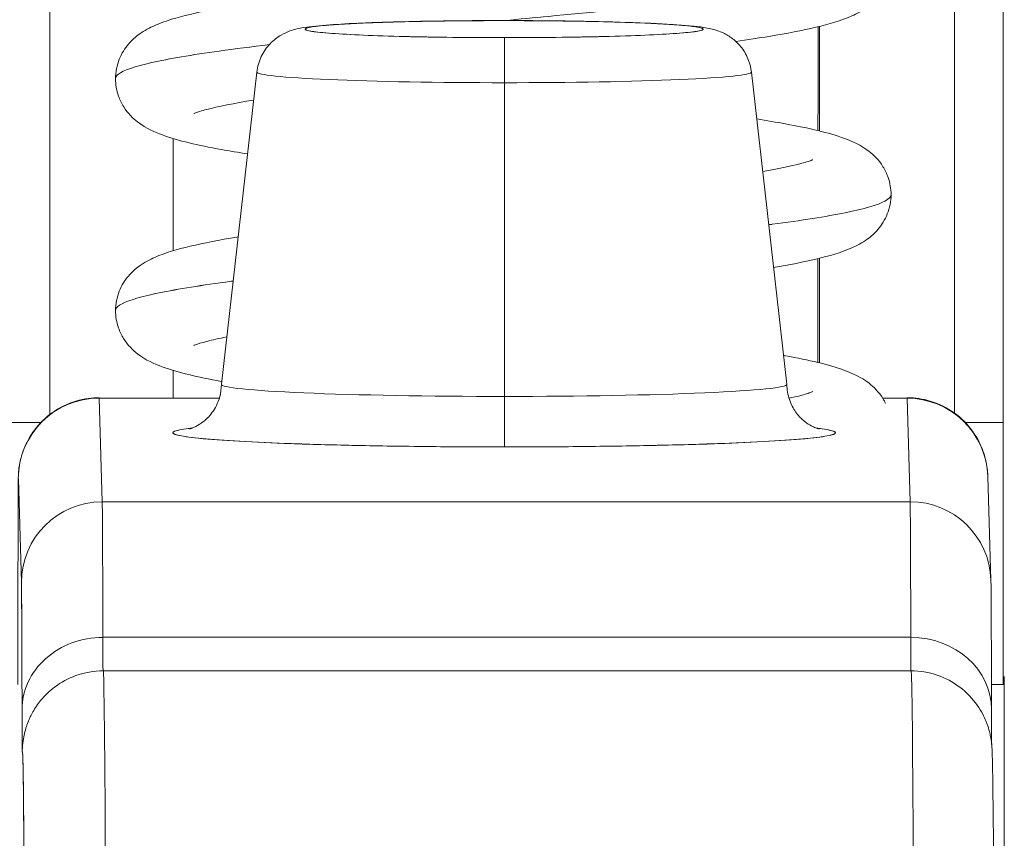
# Model space of a CAD drawing. Header units: inches. Extents: x 14 to 326, y 10 to 205.
# Tile 61 of 107: x 239.189 to 239.429, y 61.746 to 61.945. Entities that reach past the tile are written whole.
import ezdxf

# ---------------------------------------------------------------- set-up
doc = ezdxf.new("R2010")
doc.units = ezdxf.units.IN
doc.header["$LTSCALE"] = 20
doc.header["$MEASUREMENT"] = 0
doc.layers.add('Visible (ANSI)', color=7, linetype='Continuous', lineweight=5)

msp = doc.modelspace()

# ---------------------------------------------------------------- linework, layer by layer
at = {"layer": 'Visible (ANSI)'}
for p, q in [((239.38417, 61.91821), (239.38417, 61.94369)), ((239.38417, 61.94369), (239.38417, 61.91821)), ((239.2471, 61.93256), (239.23844, 61.8565)), ((239.36759, 61.93255), (239.37624, 61.85649)), ((239.30742, 61.92997), (239.30743, 61.85353)), ((239.30743, 61.85353), (239.30742, 61.92997)), ((239.22669, 61.88903), (239.22669, 61.91636)), ((239.22669, 61.88903), (239.22669, 61.91636)), ((239.22669, 61.91636), (239.22669, 61.88903)), ((239.38417, 61.86171), (239.38417, 61.8872)), ((239.38417, 61.8872), (239.38417, 61.86171)), ((239.22669, 61.8531), (239.22669, 61.85987)), ((239.22669, 61.8531), (239.22669, 61.85987)), ((239.22669, 61.85987), (239.22669, 61.8531)), ((239.20867, 61.8531), (239.23794, 61.8531)), ((239.20942, 61.82788), (239.20867, 61.8531)), ((239.20867, 61.8531), (239.20942, 61.82788)), ((239.39958, 61.8531), (239.40552, 61.8531)), ((239.40627, 61.82788), (239.40552, 61.8531)), ((239.40552, 61.8531), (239.40627, 61.82788)), ((239.18587, 61.84721), (239.1945, 61.84721)), ((239.1945, 61.84721), (239.18587, 61.84721)), ((239.41967, 61.84721), (239.42892, 61.84721)), ((239.42892, 61.84721), (239.41967, 61.84721)), ((239.42892, 61.78333), (239.42892, 61.84721)), ((239.42892, 61.84721), (239.42892, 61.78333)), ((239.18898, 61.83343), (239.18973, 61.80821)), ((239.18973, 61.80821), (239.18898, 61.83343)), ((239.42519, 61.83402), (239.42594, 61.8088)), ((239.20942, 61.82788), (239.40627, 61.82788)), ((239.40627, 61.82788), (239.20942, 61.82788)), ((239.38417, 61.82788), (239.38417, 61.82788)), ((239.38417, 61.82788), (239.38417, 61.82788)), ((239.40643, 61.79484), (239.20958, 61.79484)), ((239.20958, 61.79484), (239.40643, 61.79484)), ((239.20966, 61.78667), (239.40651, 61.78667)), ((239.42609, 61.78333), (239.42915, 61.78333))]:
    msp.add_line(p, q, dxfattribs=at)
for centre, major_axis, ratio, start_param, end_param in [((239.19788, 61.84721), (0, 0.98425), 0.001274, 1.266466, 1.56886), ((239.41835, 61.84721), (0, -0.98425), 0.001274, 4.408059, 4.710116), ((239.43016, 61.84721), (0, 0.97244), 0.001274, 1.262649, 1.570796), ((239.30735, 61.94301), (-0.04851, 0), 0.042782, 4.713664, 7.855256), ((239.30728, 61.93329), (0, 0.01181), 0.001274, 6.240378, 6.283186), ((239.30728, 61.93329), (0, 0.01181), 0.001274, 6.240378, 6.283185), ((239.30735, 61.94301), (0.04851, 0), 0.042782, 4.713664, 7.855256), ((239.30741, 61.92914), (0, 0.01181), 0.001274, 4.782745, 6.240403), ((239.30741, 61.92914), (0, 0.01181), 0.001274, 4.782745, 6.240403), ((239.30735, 61.93254), (-0.06025, 0), 0.042782, 6.278319, 7.855256), ((239.30735, 61.93254), (-0.06025, 0), 0.042782, 6.278319, 7.855256), ((239.30735, 61.93254), (0.06025, 0), 0.042782, 4.713664, 6.288051), ((239.30735, 61.93254), (0.06025, 0), 0.042782, 4.713664, 6.288051), ((239.30734, 61.85648), (-0.0689, 0), 0.042782, 6.278319, 7.855256), ((239.30734, 61.85648), (-0.0689, 0), 0.042782, 6.278319, 7.855256), ((239.30734, 61.85648), (0.0689, 0), 0.042782, 4.713664, 6.288051), ((239.30734, 61.85648), (0.0689, 0), 0.042782, 4.713664, 6.288051), ((239.20866, 61.83343), (-0.01968, -0.00059), 0.999084, 4.68263, 6.253426), ((239.20866, 61.83343), (-0.01968, -0.00059), 0.999084, 4.68263, 6.253426), ((239.20866, 61.72428), (0, 0.12894), 0.001274, 6.24039, 6.283185), ((239.30744, 61.85302), (0, -0.01181), 0.001274, 4.669594, 6.240384), ((239.30744, 61.85302), (0, -0.01181), 0.001274, 4.669594, 6.240384), ((239.40551, 61.72428), (0, 0.12894), 0.001274, 6.24039, 6.32598), ((239.40551, 61.83343), (0.01968, 0.00059), 0.999084, 0, 1.541037), ((239.40551, 61.83343), (0.01968, 0.00059), 0.999084, 0, 1.541037), ((239.30734, 61.84468), (-0.08071, 0), 0.042782, 5.937993, 7.855256), ((239.30734, 61.84468), (0.08071, 0), 0.042782, 4.713664, 6.628377), ((239.20941, 61.80821), (-0.01968, -0.00059), 0.999084, 4.68263, 6.253426), ((239.20941, 61.80821), (-0.01968, -0.00059), 0.999084, 4.68263, 6.253426), ((239.2094, 61.51325), (0, 0.31492), 0.001274, 5.818959, 6.240414), ((239.2094, 61.51321), (0, 0.31496), 0.001274, 5.818984, 6.24039), ((239.40551, 61.72428), (0, -0.12893), 0.001263, 3.779235, 3.779243), ((239.40626, 61.80821), (0.01968, 0.00059), 0.999084, 0, 1.541037), ((239.40625, 61.51321), (0, 0.31496), 0.001274, 5.818984, 6.24039), ((239.40626, 61.80821), (0.01968, 0.00059), 0.999084, 0, 1.541037), ((239.40625, 61.51325), (0, 0.31492), 0.001274, 5.818961, 6.240414), ((239.18971, 61.51321), (0, 0.29528), 0.001274, 5.818984, 6.24039), ((239.20957, 61.77724), (-0.01968, -0.00005), 0.894179, 4.709544, 6.280341), ((239.20957, 61.77724), (-0.01968, -0.00005), 0.894179, 4.709544, 6.280341), ((239.20962, 61.86525), (0, -0.07874), 0.001274, 5.818984, 6.218734), ((239.20962, 61.86525), (0, -0.07874), 0.001274, 5.818984, 6.2188), ((239.40642, 61.77724), (0.01968, 0.00005), 0.894179, 6.280341, 7.851137), ((239.40647, 61.86525), (0, -0.07874), 0.001274, 5.818984, 6.218747), ((239.40642, 61.77724), (0.01968, 0.00005), 0.894179, 6.280341, 7.851137), ((239.40647, 61.86525), (0, -0.07874), 0.001274, 5.818984, 6.218813), ((239.42913, 61.72428), (0, 0.06102), 0.001274, 4.712389, 6.537883), ((239.20966, 59.87329), (0, 1.91339), 0.001274, 5.803859, 6.283185), ((239.20966, 59.87329), (0, 1.91339), 0.001274, 5.803859, 6.283185), ((239.40651, 59.87329), (0, 1.91339), 0.001274, 5.803859, 6.283185), ((239.40651, 59.87329), (0, 1.91339), 0.001274, 5.803859, 6.283185), ((239.18994, 61.86525), (0, -0.09843), 0.001274, 5.818984, 6.295998), ((239.18997, 59.87329), (0, 1.8937), 0.001274, 5.803859, 6.295998), ((239.18971, 61.51321), (0, -0.22638), 0.001274, 2.793103, 5.934696), ((239.20962, 61.76683), (-0.01969, 0), 0.999919, 6.184114, 6.283185), ((239.20962, 61.76683), (-0.01959, 0.00195), 0.999917, 0, 0.099072)]:
    msp.add_ellipse(centre, major_axis=major_axis, ratio=ratio, start_param=start_param, end_param=end_param, dxfattribs=at)
for points, knots in [([(239.42892, 61.84721), (239.42892, 61.89761), (239.42893, 61.9474), (239.42894, 61.99718), (239.42895, 62.04608), (239.42896, 62.09495), (239.42898, 62.14214)], [0, 0, 0, 0, 0.3333333, 0.3333333, 0.3333333, 0.6608154, 0.6608154, 0.6608154, 0.6608154]), ([(239.21265, 61.93094), (239.21265, 61.93255), (239.21299, 61.9342), (239.21414, 61.9371), (239.21495, 61.93837), (239.21666, 61.94038), (239.21756, 61.94115), (239.21974, 61.94272), (239.22098, 61.94335), (239.22485, 61.94507), (239.22756, 61.94584), (239.2341, 61.9474), (239.23789, 61.94813), (239.24934, 61.95006), (239.25809, 61.95125), (239.27592, 61.95343), (239.28501, 61.95446), (239.30308, 61.95644), (239.31228, 61.95743), (239.32977, 61.95936), (239.33828, 61.96034), (239.35352, 61.96223), (239.36048, 61.96319), (239.37179, 61.96501), (239.37642, 61.96592), (239.38064, 61.96702), (239.38163, 61.96734), (239.38239, 61.96763), (239.38253, 61.96769), (239.38253, 61.96769)], [0, 0, 0, 0, 0.015255, 0.015255, 0.0302276, 0.0302276, 0.045585, 0.045585, 0.0682753, 0.0682753, 0.1179523, 0.1179523, 0.1678673, 0.1678673, 0.2503943, 0.2503943, 0.3215563, 0.3215563, 0.3902984, 0.3902984, 0.4579209, 0.4579209, 0.5243891, 0.5243891, 0.5886821, 0.5886821, 0.6166169, 0.6166169, 0.6297933, 0.6297933, 0.6297933, 0.6297933]), ([(239.30747, 61.9451), (239.31105, 61.94544), (239.31463, 61.94578), (239.31819, 61.94612), (239.32798, 61.94706), (239.33759, 61.948), (239.34654, 61.94894), (239.3555, 61.94987), (239.36381, 61.95081), (239.37107, 61.95175), (239.37833, 61.95269), (239.38454, 61.95363), (239.38939, 61.95456), (239.39424, 61.9555), (239.39774, 61.95644), (239.39971, 61.95738), (239.40098, 61.95798), (239.40162, 61.95859), (239.40162, 61.95919)], [0.72869769, 0.72869769, 0.72869769, 0.72869769, 0.734375, 0.734375, 0.734375, 0.75, 0.75, 0.75, 0.765625, 0.765625, 0.765625, 0.78125, 0.78125, 0.78125, 0.796875, 0.796875, 0.796875, 0.8069455, 0.8069455, 0.8069455, 0.8069455]), ([(239.40162, 61.95919), (239.40162, 61.95859), (239.39999, 61.95704), (239.39074, 61.95456), (239.37212, 61.95175), (239.34719, 61.94894), (239.32449, 61.94672), (239.31105, 61.94544), (239.30747, 61.9451)], [0.1930545, 0.1930545, 0.1930545, 0.1930545, 0.203125, 0.21875, 0.234375, 0.25, 0.265625, 0.27130231, 0.27130231, 0.27130231, 0.27130231]), ([(239.40162, 61.95919), (239.40162, 61.95759), (239.40128, 61.95593), (239.40012, 61.95304), (239.39931, 61.95177), (239.39761, 61.94976), (239.39672, 61.94899), (239.39453, 61.94742), (239.39328, 61.94677), (239.38935, 61.94504), (239.3866, 61.94426), (239.38002, 61.9427), (239.37622, 61.94197), (239.36941, 61.94083), (239.36669, 61.94041), (239.36381, 61.93999)], [0, 0, 0, 0, 0.0152624, 0.0152624, 0.0302398, 0.0302398, 0.0456068, 0.0456068, 0.0684908, 0.0684908, 0.1188286, 0.1188286, 0.1684426, 0.1684426, 0.1974952, 0.1974952, 0.1974952, 0.1974952]), ([(239.2471, 61.93256), (239.24725, 61.93386), (239.24762, 61.93514), (239.24872, 61.93746), (239.24945, 61.93853), (239.25113, 61.9403), (239.25209, 61.94103), (239.25378, 61.94201), (239.25452, 61.94234), (239.25571, 61.94277), (239.25619, 61.9429), (239.25733, 61.94319), (239.25793, 61.9433), (239.26036, 61.9437), (239.26233, 61.94388), (239.26712, 61.94422), (239.26979, 61.94437), (239.27693, 61.94467), (239.2818, 61.94481), (239.29189, 61.94501), (239.29719, 61.94507), (239.30409, 61.9451), (239.30569, 61.9451), (239.30728, 61.9451)], [0, 0, 0, 0, 0.0101015, 0.0101015, 0.0199862, 0.0199862, 0.0296294, 0.0296294, 0.0377089, 0.0377089, 0.0449846, 0.0449846, 0.0568687, 0.0568687, 0.0925394, 0.0925394, 0.1243071, 0.1243071, 0.1678667, 0.1678667, 0.2085978, 0.2085978, 0.2207441, 0.2207441, 0.2207441, 0.2207441]), ([(239.30741, 61.94094), (239.30309, 61.94094), (239.29893, 61.94096), (239.29486, 61.94101), (239.2908, 61.94105), (239.28684, 61.94112), (239.28316, 61.94121), (239.27949, 61.94131), (239.2761, 61.94142), (239.2731, 61.94154), (239.27011, 61.94167), (239.2675, 61.94182), (239.26538, 61.94197), (239.26325, 61.94213), (239.26161, 61.9423), (239.26051, 61.94247), (239.25941, 61.94265), (239.25884, 61.94283), (239.25884, 61.94301), (239.25883, 61.94319), (239.25939, 61.94337), (239.26048, 61.94355), (239.26157, 61.94373), (239.2632, 61.94389), (239.26531, 61.94405), (239.26743, 61.94421), (239.27003, 61.94435), (239.27302, 61.94448), (239.27601, 61.94461), (239.27939, 61.94472), (239.28306, 61.94481), (239.28673, 61.9449), (239.29069, 61.94497), (239.29475, 61.94502), (239.29881, 61.94506), (239.30296, 61.94509), (239.30728, 61.94509)], [0, 0, 0, 0, 0.083333, 0.083333, 0.083333, 0.166667, 0.166667, 0.166667, 0.25, 0.25, 0.25, 0.333333, 0.333333, 0.333333, 0.416667, 0.416667, 0.416667, 0.5, 0.5, 0.5, 0.583333, 0.583333, 0.583333, 0.666667, 0.666667, 0.666667, 0.75, 0.75, 0.75, 0.833333, 0.833333, 0.833333, 0.916667, 0.916667, 0.916667, 1, 1, 1, 1]), ([(239.30728, 61.9451), (239.31264, 61.9451), (239.31806, 61.94506), (239.32812, 61.94491), (239.3329, 61.9448), (239.34137, 61.94453), (239.34516, 61.94436), (239.35146, 61.94396), (239.35389, 61.94376), (239.35657, 61.94333), (239.3571, 61.94324), (239.35814, 61.943), (239.35863, 61.94287), (239.35974, 61.9425), (239.36036, 61.94226), (239.36176, 61.94155), (239.36254, 61.94105), (239.36397, 61.93988), (239.36464, 61.9392), (239.36592, 61.93753), (239.3665, 61.93648), (239.36725, 61.93447), (239.36748, 61.93352), (239.36759, 61.93255)], [0, 0, 0, 0, 0.0407937, 0.0407937, 0.0808919, 0.0808919, 0.1213704, 0.1213704, 0.1632966, 0.1632966, 0.173817, 0.173817, 0.181727, 0.181727, 0.1890762, 0.1890762, 0.1968842, 0.1968842, 0.2043727, 0.2043727, 0.2135231, 0.2135231, 0.2210279, 0.2210279, 0.2210279, 0.2210279]), ([(239.30728, 61.94509), (239.31161, 61.94509), (239.31577, 61.94506), (239.31983, 61.94502), (239.32389, 61.94497), (239.32786, 61.9449), (239.33153, 61.94481), (239.33521, 61.94472), (239.33859, 61.94461), (239.34159, 61.94448), (239.34459, 61.94435), (239.34719, 61.94421), (239.34932, 61.94405), (239.35144, 61.94389), (239.35308, 61.94373), (239.35418, 61.94355), (239.35529, 61.94337), (239.35585, 61.94319), (239.35586, 61.94301), (239.35586, 61.94283), (239.35531, 61.94265), (239.35422, 61.94247), (239.35312, 61.9423), (239.35149, 61.94213), (239.34938, 61.94197), (239.34726, 61.94182), (239.34466, 61.94167), (239.34168, 61.94154), (239.33869, 61.94142), (239.33531, 61.94131), (239.33164, 61.94121), (239.32797, 61.94112), (239.32401, 61.94105), (239.31995, 61.94101), (239.31589, 61.94096), (239.31173, 61.94094), (239.30741, 61.94094)], [0, 0, 0, 0, 0.083333, 0.083333, 0.083333, 0.166667, 0.166667, 0.166667, 0.25, 0.25, 0.25, 0.333333, 0.333333, 0.333333, 0.416667, 0.416667, 0.416667, 0.5, 0.5, 0.5, 0.583333, 0.583333, 0.583333, 0.666667, 0.666667, 0.666667, 0.75, 0.75, 0.75, 0.833333, 0.833333, 0.833333, 0.916667, 0.916667, 0.916667, 1, 1, 1, 1]), ([(239.21265, 61.93094), (239.21265, 61.93131), (239.21288, 61.93168), (239.21336, 61.93205), (239.21457, 61.93299), (239.21732, 61.93393), (239.22149, 61.93486), (239.22565, 61.9358), (239.23122, 61.93674), (239.23794, 61.93768), (239.24167, 61.9382), (239.24576, 61.93872), (239.25014, 61.93924)], [0.65011291, 0.65011291, 0.65011291, 0.65011291, 0.65625, 0.65625, 0.65625, 0.671875, 0.671875, 0.671875, 0.6875, 0.6875, 0.6875, 0.6961951, 0.6961951, 0.6961951, 0.6961951]), ([(239.25014, 61.93924), (239.24576, 61.93872), (239.23433, 61.93726), (239.22008, 61.93486), (239.21349, 61.93262), (239.21265, 61.93131), (239.21265, 61.93094)], [0.3038049, 0.3038049, 0.3038049, 0.3038049, 0.3125, 0.328125, 0.34375, 0.34988709, 0.34988709, 0.34988709, 0.34988709]), ([(239.24483, 61.9126), (239.24258, 61.91296), (239.24047, 61.91332), (239.23264, 61.91475), (239.22805, 61.91578), (239.22209, 61.91796), (239.22015, 61.91878), (239.21689, 61.92128), (239.21567, 61.92246), (239.21415, 61.92489), (239.21372, 61.92578), (239.21291, 61.92805), (239.21265, 61.92952), (239.21265, 61.93094)], [0.5085146, 0.5085146, 0.5085146, 0.5085146, 0.5331639, 0.5331639, 0.6060895, 0.6060895, 0.642739, 0.642739, 0.662909, 0.662909, 0.6725013, 0.6725013, 0.6860943, 0.6860943, 0.6860943, 0.6860943]), ([(239.24632, 61.92574), (239.24152, 61.92494), (239.23753, 61.92413), (239.23362, 61.92311), (239.23264, 61.92279), (239.23188, 61.92251), (239.23174, 61.92244), (239.23174, 61.92244)], [0.53117251, 0.53117251, 0.53117251, 0.53117251, 0.58879821, 0.58879821, 0.61670166, 0.61670166, 0.62995582, 0.62995582, 0.62995582, 0.62995582]), ([(239.36889, 61.92113), (239.37138, 61.92073), (239.37373, 61.92033), (239.38173, 61.91886), (239.38631, 61.91784), (239.39224, 61.91564), (239.39417, 61.91483), (239.39742, 61.91232), (239.39863, 61.91114), (239.40013, 61.90871), (239.40056, 61.90783), (239.40136, 61.90557), (239.40162, 61.90411), (239.40162, 61.9027)], [0.5065369, 0.5065369, 0.5065369, 0.5065369, 0.5336736, 0.5336736, 0.6066428, 0.6066428, 0.6430133, 0.6430133, 0.6630564, 0.6630564, 0.6725735, 0.6725735, 0.6860764, 0.6860764, 0.6860764, 0.6860764]), ([(239.37035, 61.90831), (239.37408, 61.90897), (239.37719, 61.90962), (239.38065, 61.91053), (239.38163, 61.91084), (239.38239, 61.91113), (239.38253, 61.91119), (239.38253, 61.91119)], [0.54105248, 0.54105248, 0.54105248, 0.54105248, 0.58877522, 0.58877522, 0.6166914, 0.6166914, 0.62985882, 0.62985882, 0.62985882, 0.62985882]), ([(239.37182, 61.89535), (239.37211, 61.89539), (239.37239, 61.89543), (239.37267, 61.89546), (239.37977, 61.8964), (239.3858, 61.89734), (239.39045, 61.89828), (239.3951, 61.89922), (239.39838, 61.90015), (239.40012, 61.90109), (239.40112, 61.90163), (239.40162, 61.90216), (239.40162, 61.9027)], [0.45250323, 0.45250323, 0.45250323, 0.45250323, 0.453125, 0.453125, 0.453125, 0.46875, 0.46875, 0.46875, 0.484375, 0.484375, 0.484375, 0.49328002, 0.49328002, 0.49328002, 0.49328002]), ([(239.40162, 61.9027), (239.40162, 61.90216), (239.40024, 61.90069), (239.39182, 61.89828), (239.37953, 61.89636), (239.37211, 61.89539), (239.37182, 61.89535)], [0.50671998, 0.50671998, 0.50671998, 0.50671998, 0.515625, 0.53125, 0.546875, 0.54749677, 0.54749677, 0.54749677, 0.54749677]), ([(239.40162, 61.9027), (239.40162, 61.90109), (239.40128, 61.89944), (239.40012, 61.89654), (239.39931, 61.89527), (239.39761, 61.89326), (239.39671, 61.89249), (239.39453, 61.89091), (239.39327, 61.89027), (239.38936, 61.88855), (239.38662, 61.88777), (239.38032, 61.88628), (239.37688, 61.8856), (239.373, 61.88494)], [0, 0, 0, 0, 0.0152676, 0.0152676, 0.0302501, 0.0302501, 0.0456229, 0.0456229, 0.0685158, 0.0685158, 0.1186234, 0.1186234, 0.1642366, 0.1642366, 0.1642366, 0.1642366]), ([(239.21265, 61.87445), (239.21265, 61.87605), (239.21299, 61.8777), (239.21414, 61.8806), (239.21496, 61.88187), (239.21666, 61.88389), (239.21756, 61.88466), (239.21975, 61.88623), (239.221, 61.88687), (239.22489, 61.88858), (239.2276, 61.88935), (239.23414, 61.89091), (239.23793, 61.89164), (239.24234, 61.89238), (239.24244, 61.8924), (239.24253, 61.89242)], [0, 0, 0, 0, 0.0152645, 0.0152645, 0.0302451, 0.0302451, 0.0456138, 0.0456138, 0.0684848, 0.0684848, 0.1181891, 0.1181891, 0.1680214, 0.1680214, 0.1691396, 0.1691396, 0.1691396, 0.1691396]), ([(239.21265, 61.87445), (239.21265, 61.87489), (239.21298, 61.87532), (239.21366, 61.87576), (239.21509, 61.8767), (239.21807, 61.87764), (239.22244, 61.87858), (239.22681, 61.87951), (239.23257, 61.88045), (239.23945, 61.88139), (239.24006, 61.88147), (239.24068, 61.88156), (239.24131, 61.88164)], [0.33644699, 0.33644699, 0.33644699, 0.33644699, 0.34375, 0.34375, 0.34375, 0.359375, 0.359375, 0.359375, 0.375, 0.375, 0.375, 0.37638373, 0.37638373, 0.37638373, 0.37638373]), ([(239.24131, 61.88164), (239.24068, 61.88156), (239.23308, 61.88054), (239.22104, 61.87858), (239.2137, 61.87626), (239.21265, 61.87489), (239.21265, 61.87445)], [0.62361627, 0.62361627, 0.62361627, 0.62361627, 0.625, 0.640625, 0.65625, 0.66355301, 0.66355301, 0.66355301, 0.66355301]), ([(239.23852, 61.85718), (239.23849, 61.85718), (239.23845, 61.85719), (239.23258, 61.85827), (239.22799, 61.8593), (239.22205, 61.86149), (239.22011, 61.8623), (239.21686, 61.86481), (239.21565, 61.86599), (239.21414, 61.86842), (239.21371, 61.8693), (239.21291, 61.87157), (239.21265, 61.87303), (239.21265, 61.87445)], [0.5330353, 0.5330353, 0.5330353, 0.5330353, 0.5334786, 0.5334786, 0.6064309, 0.6064309, 0.642911, 0.642911, 0.6630029, 0.6630029, 0.6725521, 0.6725521, 0.6860839, 0.6860839, 0.6860839, 0.6860839]), ([(239.23976, 61.86804), (239.23785, 61.86766), (239.2362, 61.86729), (239.23361, 61.86661), (239.23264, 61.8663), (239.23188, 61.86601), (239.23174, 61.86595), (239.23174, 61.86595)], [0.56016638, 0.56016638, 0.56016638, 0.56016638, 0.58882611, 0.58882611, 0.61672468, 0.61672468, 0.62992701, 0.62992701, 0.62992701, 0.62992701]), ([(239.37544, 61.86352), (239.37558, 61.8635), (239.37573, 61.86347), (239.38171, 61.86237), (239.3863, 61.86135), (239.39223, 61.85915), (239.39416, 61.85834), (239.39741, 61.85583), (239.39863, 61.85465), (239.39987, 61.85263), (239.40009, 61.85224), (239.40029, 61.85183)], [0.5317702, 0.5317702, 0.5317702, 0.5317702, 0.5335766, 0.5335766, 0.6065375, 0.6065375, 0.6429643, 0.6429643, 0.6630317, 0.6630317, 0.6675321, 0.6675321, 0.6675321, 0.6675321]), ([(239.23064, 61.8456), (239.23064, 61.8456), (239.23071, 61.84562), (239.23102, 61.84571), (239.23122, 61.84578), (239.23172, 61.84598), (239.23196, 61.84609), (239.23269, 61.84646), (239.23328, 61.84677), (239.23468, 61.84788), (239.23544, 61.84856), (239.23691, 61.85059), (239.23761, 61.85186), (239.2383, 61.85439), (239.23844, 61.85543), (239.23844, 61.85648)], [2.9611758, 2.9611758, 2.9611758, 2.9611758, 3.0042671, 3.0042671, 3.0370893, 3.0370893, 3.0572686, 3.0572686, 3.0875284, 3.0875284, 3.110586, 3.110586, 3.1300703, 3.1300703, 3.1415903, 3.1415903, 3.1415903, 3.1415903]), ([(239.37624, 61.85647), (239.37624, 61.85518), (239.37647, 61.85389), (239.37724, 61.85157), (239.3778, 61.85058), (239.379, 61.84885), (239.37965, 61.84821), (239.38085, 61.84717), (239.38137, 61.84683), (239.38229, 61.84628), (239.38266, 61.84611), (239.38335, 61.84581), (239.38359, 61.84573), (239.38397, 61.84561), (239.38404, 61.84559), (239.38404, 61.84559)], [6.283183, 6.283183, 6.283183, 6.283183, 6.2974594, 6.2974594, 6.3131242, 6.3131242, 6.3323658, 6.3323658, 6.3548314, 6.3548314, 6.3810391, 6.3810391, 6.4175771, 6.4175771, 6.4635974, 6.4635974, 6.4635974, 6.4635974]), ([(239.37675, 61.85307), (239.37773, 61.85329), (239.37861, 61.8535), (239.38065, 61.85403), (239.38163, 61.85435), (239.38239, 61.85463), (239.38253, 61.8547), (239.38253, 61.8547)], [0.57204846, 0.57204846, 0.57204846, 0.57204846, 0.58882692, 0.58882692, 0.61672876, 0.61672876, 0.62991147, 0.62991147, 0.62991147, 0.62991147]), ([(239.18886, 61.78333), (239.18886, 61.79045), (239.18887, 61.79706), (239.18889, 61.81097), (239.1889, 61.81778), (239.18893, 61.82786), (239.18894, 61.8312), (239.18896, 61.83323), (239.18896, 61.83349), (239.18898, 61.83402), (239.18898, 61.83415), (239.189, 61.83468), (239.18901, 61.83482), (239.18904, 61.83517), (239.18906, 61.83541), (239.18914, 61.83617), (239.18923, 61.83676), (239.18946, 61.8379), (239.18959, 61.83847), (239.19014, 61.84036), (239.19068, 61.84166), (239.19228, 61.84464), (239.19351, 61.84626), (239.19644, 61.84911), (239.19819, 61.85033), (239.20195, 61.85216), (239.20401, 61.85277), (239.20693, 61.85316), (239.2078, 61.85322), (239.20866, 61.85322)], [0.3798679, 0.3798679, 0.3798679, 0.3798679, 0.4439649, 0.4439649, 0.5324672, 0.5324672, 0.6211026, 0.6211026, 0.6422287, 0.6422287, 0.6501792, 0.6501792, 0.6522795, 0.6522795, 0.6545394, 0.6545394, 0.659093, 0.659093, 0.6635504, 0.6635504, 0.6741451, 0.6741451, 0.6893195, 0.6893195, 0.7052428, 0.7052428, 0.7211743, 0.7211743, 0.727735, 0.727735, 0.727735, 0.727735]), ([(239.40551, 61.85322), (239.4058, 61.85322), (239.4061, 61.85321), (239.40727, 61.85316), (239.40816, 61.85306), (239.41112, 61.85252), (239.41317, 61.85179), (239.41685, 61.84975), (239.41854, 61.84843), (239.42138, 61.84537), (239.42256, 61.84358), (239.42386, 61.84074), (239.42421, 61.83977), (239.42461, 61.83832), (239.42472, 61.83785), (239.42488, 61.83706), (239.42494, 61.83673), (239.42504, 61.83605), (239.42508, 61.8357), (239.42512, 61.83526), (239.42513, 61.83514), (239.42515, 61.83485), (239.42516, 61.83472), (239.42517, 61.83447), (239.42518, 61.83437), (239.42519, 61.83418), (239.42519, 61.83409), (239.42519, 61.83402)], [0, 0, 0, 0, 0.00224223, 0.00224223, 0.00898256, 0.00898256, 0.02514758, 0.02514758, 0.04107187, 0.04107187, 0.0570029, 0.0570029, 0.06485469, 0.06485469, 0.06852226, 0.06852226, 0.0711256, 0.0711256, 0.0739908, 0.0739908, 0.07533776, 0.07533776, 0.07733102, 0.07733102, 0.07973003, 0.07973003, 0.08311644, 0.08311644, 0.08311644, 0.08311644]), ([(239.23139, 61.84585), (239.23028, 61.84572), (239.22936, 61.84558), (239.22864, 61.84545), (239.2273, 61.84519), (239.22662, 61.84494), (239.22663, 61.84468), (239.22664, 61.84442), (239.22733, 61.84416), (239.22869, 61.84391), (239.23004, 61.84365), (239.23207, 61.84341), (239.2347, 61.84318), (239.23734, 61.84294), (239.24059, 61.84272), (239.24437, 61.84252), (239.24815, 61.84232), (239.25247, 61.84214), (239.2572, 61.84197), (239.26194, 61.84181), (239.26709, 61.84168), (239.27257, 61.84156), (239.27804, 61.84145), (239.28384, 61.84137), (239.28968, 61.84131), (239.29552, 61.84125), (239.30141, 61.84122), (239.30744, 61.84122)], [0.3898506, 0.3898506, 0.3898506, 0.3898506, 0.4285714, 0.4285714, 0.4285714, 0.5, 0.5, 0.5, 0.5714286, 0.5714286, 0.5714286, 0.6428571, 0.6428571, 0.6428571, 0.7142857, 0.7142857, 0.7142857, 0.7857143, 0.7857143, 0.7857143, 0.8571429, 0.8571429, 0.8571429, 0.9285714, 0.9285714, 0.9285714, 1, 1, 1, 1]), ([(239.30744, 61.84122), (239.31348, 61.84122), (239.31938, 61.84125), (239.32522, 61.84131), (239.33106, 61.84137), (239.33686, 61.84145), (239.34232, 61.84156), (239.34779, 61.84168), (239.35294, 61.84181), (239.35766, 61.84197), (239.36238, 61.84214), (239.36669, 61.84232), (239.37046, 61.84252), (239.37423, 61.84272), (239.37746, 61.84294), (239.38008, 61.84318), (239.3827, 61.84341), (239.38471, 61.84366), (239.38604, 61.84391), (239.38738, 61.84416), (239.38806, 61.84442), (239.38805, 61.84468), (239.38804, 61.84494), (239.38735, 61.8452), (239.38599, 61.84545), (239.38528, 61.84558), (239.38437, 61.84571), (239.38329, 61.84584)], [0, 0, 0, 0, 0.0714286, 0.0714286, 0.0714286, 0.1428571, 0.1428571, 0.1428571, 0.2142857, 0.2142857, 0.2142857, 0.2857143, 0.2857143, 0.2857143, 0.3571429, 0.3571429, 0.3571429, 0.4285714, 0.4285714, 0.4285714, 0.5, 0.5, 0.5, 0.5714286, 0.5714286, 0.5714286, 0.6092456, 0.6092456, 0.6092456, 0.6092456]), ([(239.42594, 61.8088), (239.42602, 61.80621), (239.42602, 61.8014), (239.42607, 61.78757), (239.42609, 61.78277), (239.4261, 61.77729)], [0, 0, 0, 0, 0.2222895, 0.2222895, 0.3154487, 0.3154487, 0.3154487, 0.3154487]), ([(239.18988, 61.77724), (239.18987, 61.78343), (239.18985, 61.78871), (239.18983, 61.79311), (239.18982, 61.7975), (239.1898, 61.80102), (239.18978, 61.80355), (239.18976, 61.80608), (239.18975, 61.80762), (239.18973, 61.80821)], [0, 0, 0, 0, 0.333333, 0.333333, 0.333333, 0.666667, 0.666667, 0.666667, 1, 1, 1, 1]), ([(239.19004, 61.76878), (239.19008, 61.76918), (239.19008, 61.7696), (239.19047, 61.77146), (239.19061, 61.77204), (239.19097, 61.77322), (239.19114, 61.7737), (239.19165, 61.77499), (239.19205, 61.77585), (239.19306, 61.77763), (239.19369, 61.77857), (239.19539, 61.78064), (239.19655, 61.78176), (239.19937, 61.78389), (239.20114, 61.78484), (239.20511, 61.78627), (239.2074, 61.78667), (239.20966, 61.78667)], [0, 0, 0, 0, 0.0331109, 0.0331109, 0.0434822, 0.0434822, 0.0492461, 0.0492461, 0.057669, 0.057669, 0.0667176, 0.0667176, 0.0790387, 0.0790387, 0.0941717, 0.0941717, 0.111497, 0.111497, 0.111497, 0.111497]), ([(239.40651, 61.78667), (239.40865, 61.78667), (239.41082, 61.78631), (239.41483, 61.78495), (239.41673, 61.78394), (239.42004, 61.78143), (239.42149, 61.7799), (239.42313, 61.77757), (239.42358, 61.77683), (239.42425, 61.77554), (239.42451, 61.77498), (239.42507, 61.77362), (239.4253, 61.77287), (239.42562, 61.77173), (239.42572, 61.7713), (239.42591, 61.77041), (239.42596, 61.77005), (239.42609, 61.76915), (239.42612, 61.76883), (239.42622, 61.76773), (239.42623, 61.76737), (239.42631, 61.76551), (239.42634, 61.76377), (239.4265, 61.75345), (239.42662, 61.73886), (239.42693, 61.68158), (239.42712, 61.62615), (239.4273, 61.55363)], [0, 0, 0, 0, 0.016461, 0.016461, 0.032601, 0.032601, 0.048633, 0.048633, 0.055771, 0.055771, 0.06139, 0.06139, 0.070441, 0.070441, 0.078939, 0.078939, 0.091643, 0.091643, 0.118195, 0.118195, 0.19773, 0.19773, 0.43628, 0.43628, 1.153763, 1.153763, 2.351964, 2.351964, 2.351964, 2.351964]), ([(239.42921, 61.72428), (239.42921, 61.73142), (239.42921, 61.73815), (239.4292, 61.74474), (239.4292, 61.75132), (239.4292, 61.75775), (239.42919, 61.76329), (239.42918, 61.76883), (239.42918, 61.77348), (239.42917, 61.77706), (239.42916, 61.78063), (239.42915, 61.78313), (239.42914, 61.78437), (239.42914, 61.78562), (239.42913, 61.78561), (239.42912, 61.78436), (239.42911, 61.78408), (239.42911, 61.78374), (239.42911, 61.78333)], [0, 0, 0, 0, 0.1111111, 0.1111111, 0.1111111, 0.2222222, 0.2222222, 0.2222222, 0.3333333, 0.3333333, 0.3333333, 0.4444444, 0.4444444, 0.4444444, 0.5555556, 0.5555556, 0.5555556, 0.58035, 0.58035, 0.58035, 0.58035]), ([(239.18994, 61.76683), (239.18993, 61.76676), (239.18993, 61.7671), (239.18992, 61.76787), (239.18991, 61.76863), (239.18991, 61.76982), (239.1899, 61.77138), (239.18989, 61.77295), (239.18989, 61.7749), (239.18988, 61.77724)], [0, 0, 0, 0, 0.333333, 0.333333, 0.333333, 0.666667, 0.666667, 0.666667, 1, 1, 1, 1]), ([(239.19108, 61.55358), (239.19102, 61.57747), (239.19096, 61.59941), (239.1909, 61.61943), (239.19084, 61.63945), (239.19078, 61.65756), (239.19072, 61.67362), (239.19066, 61.68969), (239.19059, 61.70373), (239.19053, 61.7157), (239.19046, 61.72767), (239.1904, 61.73757), (239.19033, 61.74538), (239.19027, 61.75318), (239.1902, 61.75888), (239.19014, 61.76246), (239.19007, 61.76604), (239.19001, 61.76749), (239.18994, 61.76683)], [0, 0, 0, 0, 0.166667, 0.166667, 0.166667, 0.333333, 0.333333, 0.333333, 0.5, 0.5, 0.5, 0.666667, 0.666667, 0.666667, 0.833333, 0.833333, 0.833333, 1, 1, 1, 1])]:
    msp.add_open_spline(points, degree=3, knots=knots, dxfattribs=at)
for points in [[(239.38383, 61.94361), (239.38382, 61.93516), (239.38382, 61.92673), (239.38381, 61.9183)], [(239.38379, 61.8871), (239.38378, 61.87867), (239.38377, 61.87024), (239.38377, 61.86181)], [(239.21729, 61.82788), (239.21729, 61.82788), (239.21729, 61.82788), (239.21729, 61.82788)], [(239.26464, 61.82788), (239.26464, 61.82788), (239.26464, 61.82788), (239.26465, 61.82788)], [(239.26465, 61.82788), (239.26464, 61.82788), (239.26464, 61.82788), (239.26464, 61.82788)], [(239.3696, 61.82788), (239.3696, 61.82788), (239.3696, 61.82788), (239.3696, 61.82788)], [(239.38374, 61.82788), (239.38374, 61.82788), (239.38374, 61.82788), (239.38374, 61.82788)], [(239.4261, 61.77729), (239.42611, 61.77326), (239.42612, 61.7703), (239.42613, 61.76868)]]:
    msp.add_open_spline(points, degree=3, dxfattribs=at)

doc.saveas('drawing.dxf')
